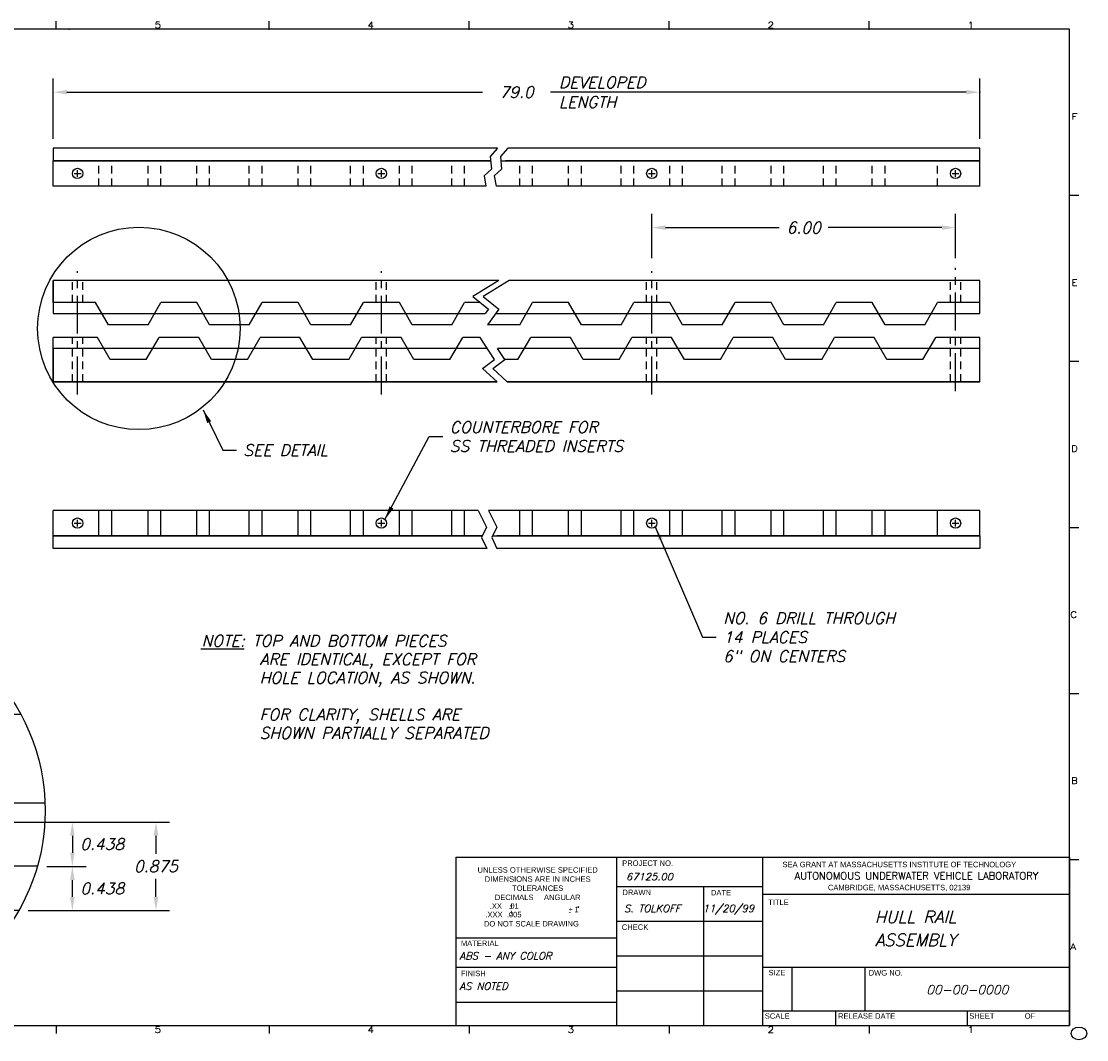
# Model space of a CAD drawing. Extents: x -131 to 163, y 4 to 88.
# Tile 3 of 6: x 33 to 54, y 4 to 24. Entities that reach past the tile are written whole.
import ezdxf
from ezdxf.enums import TextEntityAlignment as Align

# ---------------------------------------------------------------- set-up
doc = ezdxf.new("R2010")
doc.units = 0
doc.header["$LTSCALE"] = 0.6
doc.header["$MEASUREMENT"] = 0
doc.linetypes.add('CENTER', pattern=[2, 1.25, -0.25, 0.25, -0.25])
doc.linetypes.add('HIDDEN', pattern=[0.375, 0.25, -0.125])
doc.layers.get('0').update_dxf_attribs({"linetype": 'CONTINUOUS'})
doc.layers.get('DEFPOINTS').update_dxf_attribs({"linetype": 'CONTINUOUS'})
for name, color, linetype in [('BATTERY', 7, 'CONTINUOUS'), ('DIMEN', 1, 'CONTINUOUS'), ('HARDWARE', 1, 'CONTINUOUS'), ('HULL_RAILS_BACKING', 4, 'CONTINUOUS'), ('HULL_RAILS_BOT', 2, 'CONTINUOUS'), ('HULL_RAILS_TOP', 3, 'CONTINUOUS'), ('TTLBOX', 111, 'CONTINUOUS')]:
    doc.layers.add(name, color=color, linetype=linetype)
doc.styles.add('ENGR', font='Romans', dxfattribs={"oblique": 15})
doc.styles.add('ROMAND', font='Romand', dxfattribs={"height": 0.1})
doc.dimstyles.get("Standard").update_dxf_attribs({"dimtxt": 0.18, "dimasz": 0.18, "dimexe": 0.18, "dimexo": 0.0625, "dimgap": 0.09, "dimtad": 0, "dimtih": 1, "dimtoh": 1, "dimdec": 4, "dimzin": 0, "dimtxsty": 'STANDARD', "dimcen": 0.09, "dimazin": 3, "dimtfac": 1, "dimtdec": 4, "dimtofl": 0, "dimtmove": 0, "dimatfit": 3, "dimtolj": 1, "dimtzin": 0})

# ---------------------------------------------------------------- blocks, each defined once
blk = doc.blocks.new('BORDER')
at = {"layer": 'TTLBOX'}
for p, q in [((0, 15.75), (-20.75, 15.75)), ((-13.134, 15.75), (-13.134, 15.875)), ((-10.375, 15.75), (-10.375, 15.875)), ((-7.781, 15.75), (-7.781, 15.875)), ((-5.188, 15.75), (-5.188, 15.875)), ((-2.594, 15.75), (-2.594, 15.875)), ((0, 0), (0, 15.75)), ((0, 13.125), (0.125, 13.125)), ((0, 10.5), (0.125, 10.5)), ((0, 7.875), (0.125, 7.875)), ((0, 5.25), (0.125, 5.25)), ((0, 2.625), (0.125, 2.625)), ((-20.75, 0), (0, 0)), ((-13.134, 0), (-13.134, -0.125)), ((-10.375, 0), (-10.375, -0.125)), ((-7.781, 0), (-7.781, -0.125)), ((-5.188, 0), (-5.188, -0.125)), ((-2.594, 0), (-2.594, -0.125))]:
    blk.add_line(p, q, dxfattribs=at)
blk.add_circle((0.125, -0.125), 0.1, dxfattribs=at)
for p in [(-12.969, 15.75), (-10.375, 15.75), (-7.781, 15.75), (-5.188, 15.75), (-2.594, 15.75), (0, 13.125), (0, 10.5), (0, 10.5), (0, 7.875), (0, 7.875), (0, 5.25), (0, 5.25)]:
    blk.add_point(p, dxfattribs=at)
at = {"layer": 'TTLBOX', "style": 'ROMAND'}
for s, p in [('5', (-11.817, 15.766)), ('4', (-9.058, 15.766)), ('3', (-6.464, 15.766)), ('2', (-3.87, 15.766)), ('1', (-1.277, 15.766)), ('F', (0.067, 14.32)), ('E', (0.067, 11.695)), ('D', (0.067, 9.07)), ('C', (0.057, 6.445)), ('B', (0.067, 3.82)), ('A', (0.048, 1.195)), ('5', (-11.817, -0.116)), ('4', (-9.058, -0.116)), ('3', (-6.464, -0.116)), ('2', (-3.87, -0.116)), ('1', (-1.277, -0.116))]:
    blk.add_text(s, height=0.1, dxfattribs=at).set_placement(p, align=Align.CENTER)
blk = doc.blocks.new('BBORDER')
at = {"layer": 'TTLBOX', "xscale": 0.7619047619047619, "yscale": 0.625, "zscale": 0.7619047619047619}
blk.add_blockref('BORDER', (0, 0), dxfattribs=at)
blk = doc.blocks.new('*D56')
at = {"color": 0, "linetype": 'BYBLOCK'}
for p, q in [((2.846, 13.111), (2.846, 15.696)), ((4.062, 13.111), (4.062, 15.696)), ((2.981, 15.561), (3.166, 15.561)), ((3.927, 15.561), (3.741, 15.561))]:
    blk.add_line(p, q, dxfattribs=at)
for points in [[(2.981, 15.584), (2.981, 15.539), (2.846, 15.561)], [(3.927, 15.584), (3.927, 15.539), (4.062, 15.561)]]:
    blk.add_solid(points, dxfattribs=at)
at = {"layer": 'DEFPOINTS', "color": 0, "linetype": 'BYBLOCK'}
for p in [(4.062, 15.561), (2.846, 13.017), (4.062, 13.017)]:
    blk.add_point(p, dxfattribs=at)
at = {"color": 0, "linetype": 'BYBLOCK', "insert": (3.454, 15.561), "char_height": 0.1125, "attachment_point": 5, "style": 'ENGR'}
blk.add_mtext('\\A1;1.217', dxfattribs=at)
blk = doc.blocks.new('*D60')
at = {"color": 0, "linetype": 'BYBLOCK'}
for p, q in [((3.098, 13.548), (3.098, 14.455)), ((3.809, 13.548), (3.809, 14.455)), ((2.963, 14.32), (2.828, 14.32)), ((3.944, 14.32), (4.079, 14.32))]:
    blk.add_line(p, q, dxfattribs=at)
for points in [[(2.963, 14.343), (2.963, 14.298), (3.098, 14.32)], [(3.944, 14.343), (3.944, 14.298), (3.809, 14.32)]]:
    blk.add_solid(points, dxfattribs=at)
at = {"layer": 'DEFPOINTS', "color": 0, "linetype": 'BYBLOCK'}
for p in [(3.809, 14.32), (3.098, 13.455), (3.809, 13.455)]:
    blk.add_point(p, dxfattribs=at)
at = {"color": 0, "linetype": 'BYBLOCK', "insert": (3.454, 14.32), "char_height": 0.1125, "attachment_point": 5, "style": 'ENGR'}
blk.add_mtext('\\A1;0.711', dxfattribs=at)
blk = doc.blocks.new('*D58')
at = {"color": 0, "linetype": 'BYBLOCK'}
for p, q in [((3.454, 12.736), (3.454, 11.523)), ((2.454, 12.298), (2.454, 11.523)), ((2.589, 11.658), (2.672, 11.658)), ((3.319, 11.658), (3.236, 11.658))]:
    blk.add_line(p, q, dxfattribs=at)
for points in [[(2.589, 11.681), (2.589, 11.636), (2.454, 11.658)], [(3.319, 11.681), (3.319, 11.636), (3.454, 11.658)]]:
    blk.add_solid(points, dxfattribs=at)
at = {"layer": 'DEFPOINTS', "color": 0, "linetype": 'BYBLOCK'}
for p in [(3.454, 12.83), (2.454, 12.392), (3.454, 11.658)]:
    blk.add_point(p, dxfattribs=at)
at = {"color": 0, "linetype": 'BYBLOCK', "insert": (2.954, 11.658), "char_height": 0.1125, "attachment_point": 5, "style": 'ENGR'}
blk.add_mtext('\\A1;1.000', dxfattribs=at)
blk = doc.blocks.new('*D57')
at = {"color": 0, "linetype": 'BYBLOCK'}
for start, end in [(90.9991, 121.9982), (0, 60), (298.0018, 329.0009)]:
    blk.add_arc((2.809, 12.392), 0.253, start, end, dxfattribs=at)
for points in [[(2.811, 12.666), (2.799, 12.623), (2.936, 12.611)], [(3.004, 12.268), (3.048, 12.256), (3.062, 12.392)]]:
    blk.add_solid(points, dxfattribs=at)
at = {"layer": 'DEFPOINTS', "color": 0, "linetype": 'BYBLOCK'}
for p in [(3.062, 12.83), (3.047, 12.478), (2.809, 12.392), (2.809, 12.392), (4.797, 12.392)]:
    blk.add_point(p, dxfattribs=at)
at = {"color": 0, "linetype": 'BYBLOCK', "insert": (2.806, 12.748), "char_height": 0.1125, "attachment_point": 5, "style": 'ENGR'}
blk.add_mtext('\\A1;60°', dxfattribs=at)
blk = doc.blocks.new('*D55')
at = {"color": 0, "linetype": 'BYBLOCK'}
blk.add_line((1.968, 13.017), (1.43, 13.017), dxfattribs=at)
blk.add_arc((2.062, 13.017), 0.498, 135.5957, 164.4043, dxfattribs=at)
for points in [[(1.693, 13.383), (1.72, 13.347), (1.813, 13.448)], [(1.605, 13.148), (1.561, 13.154), (1.565, 13.017)]]:
    blk.add_solid(points, dxfattribs=at)
at = {"layer": 'DEFPOINTS', "color": 0, "linetype": 'BYBLOCK'}
for p in [(1.809, 13.455), (1.681, 13.337), (2.062, 13.017), (2.062, 13.017), (2.846, 13.017)]:
    blk.add_point(p, dxfattribs=at)
at = {"color": 0, "linetype": 'BYBLOCK', "insert": (1.821, 13.14), "char_height": 0.1125, "attachment_point": 5, "style": 'ENGR'}
blk.add_mtext('\\A1;60°', dxfattribs=at)
blk = doc.blocks.new('*D54')
at = {"color": 0, "linetype": 'BYBLOCK'}
for p, q in [((2.062, 13.111), (2.062, 14.744)), ((2.846, 13.111), (2.846, 14.744)), ((1.927, 14.609), (1.792, 14.609)), ((2.981, 14.609), (3.116, 14.609))]:
    blk.add_line(p, q, dxfattribs=at)
for points in [[(1.927, 14.631), (1.927, 14.586), (2.062, 14.609)], [(2.981, 14.631), (2.981, 14.586), (2.846, 14.609)]]:
    blk.add_solid(points, dxfattribs=at)
at = {"layer": 'DEFPOINTS', "color": 0, "linetype": 'BYBLOCK'}
for p in [(2.846, 14.609), (2.062, 13.017), (2.846, 13.017)]:
    blk.add_point(p, dxfattribs=at)
at = {"color": 0, "linetype": 'BYBLOCK', "insert": (2.454, 14.609), "char_height": 0.1125, "attachment_point": 5, "style": 'ENGR'}
blk.add_mtext('\\A1;0.784', dxfattribs=at)
blk = doc.blocks.new('*D52')
at = {"color": 0, "linetype": 'BYBLOCK'}
for p, q in [((0.879, 13.892), (-0.436, 13.892)), ((-0.301, 13.757), (-0.301, 13.578)), ((-0.301, 13.152), (-0.301, 13.331)), ((1.968, 13.017), (-0.436, 13.017))]:
    blk.add_line(p, q, dxfattribs=at)
for points in [[(-0.323, 13.757), (-0.278, 13.757), (-0.301, 13.892)], [(-0.323, 13.152), (-0.278, 13.152), (-0.301, 13.017)]]:
    blk.add_solid(points, dxfattribs=at)
at = {"layer": 'DEFPOINTS', "color": 0, "linetype": 'BYBLOCK'}
for p in [(0.973, 13.892), (-0.301, 13.017), (2.062, 13.017)]:
    blk.add_point(p, dxfattribs=at)
at = {"color": 0, "linetype": 'BYBLOCK', "insert": (-0.301, 13.455), "char_height": 0.1125, "attachment_point": 5, "style": 'ENGR'}
blk.add_mtext('\\A1;0.875', dxfattribs=at)
blk = doc.blocks.new('*D51')
at = {"color": 0, "linetype": 'BYBLOCK'}
for p, q in [((0.879, 13.455), (0.323, 13.455)), ((0.458, 13.32), (0.458, 13.152)), ((1.968, 13.017), (0.323, 13.017))]:
    blk.add_line(p, q, dxfattribs=at)
for points in [[(0.435, 13.32), (0.48, 13.32), (0.458, 13.455)], [(0.435, 13.152), (0.48, 13.152), (0.458, 13.017)]]:
    blk.add_solid(points, dxfattribs=at)
at = {"layer": 'DEFPOINTS', "color": 0, "linetype": 'BYBLOCK'}
for p in [(0.973, 13.455), (0.458, 13.017), (2.062, 13.017)]:
    blk.add_point(p, dxfattribs=at)
at = {"color": 0, "linetype": 'BYBLOCK', "insert": (0.155, 13.236), "char_height": 0.1125, "attachment_point": 5, "style": 'ENGR'}
blk.add_mtext('\\A1;0.438', dxfattribs=at)
blk = doc.blocks.new('*D59')
at = {"color": 0, "linetype": 'BYBLOCK'}
for p, q in [((2.454, 12.298), (2.454, 11.523)), ((1.454, 11.611), (1.454, 11.523)), ((1.589, 11.658), (1.672, 11.658)), ((2.319, 11.658), (2.236, 11.658))]:
    blk.add_line(p, q, dxfattribs=at)
for points in [[(1.589, 11.681), (1.589, 11.636), (1.454, 11.658)], [(2.319, 11.681), (2.319, 11.636), (2.454, 11.658)]]:
    blk.add_solid(points, dxfattribs=at)
at = {"layer": 'DEFPOINTS', "color": 0, "linetype": 'BYBLOCK'}
for p in [(2.454, 12.392), (1.454, 11.705), (2.454, 11.658)]:
    blk.add_point(p, dxfattribs=at)
at = {"color": 0, "linetype": 'BYBLOCK', "insert": (1.954, 11.658), "char_height": 0.1125, "attachment_point": 5, "style": 'ENGR'}
blk.add_mtext('\\A1;1.000', dxfattribs=at)
blk = doc.blocks.new('*D50')
at = {"color": 0, "linetype": 'BYBLOCK'}
for start, end in [(58.0018, 89.0009), (120, 180), (210.9991, 241.9982)]:
    blk.add_arc((2.098, 12.392), 0.253, start, end, dxfattribs=at)
for points in [[(2.108, 12.623), (2.097, 12.666), (1.972, 12.611)], [(1.86, 12.256), (1.903, 12.268), (1.846, 12.392)]]:
    blk.add_solid(points, dxfattribs=at)
at = {"layer": 'DEFPOINTS', "color": 0, "linetype": 'BYBLOCK'}
for p in [(1.846, 12.83), (1.861, 12.478), (0.111, 12.392), (2.098, 12.392), (2.098, 12.392)]:
    blk.add_point(p, dxfattribs=at)
at = {"color": 0, "linetype": 'BYBLOCK', "insert": (2.101, 12.748), "char_height": 0.1125, "attachment_point": 5, "style": 'ENGR'}
blk.add_mtext('\\A1;60°', dxfattribs=at)
blk = doc.blocks.new('*D61')
at = {"color": 0, "linetype": 'BYBLOCK'}
for p, q in [((1.809, 13.548), (1.809, 15.401)), ((3.098, 13.548), (3.098, 15.401)), ((1.944, 15.266), (2.174, 15.266)), ((2.963, 15.266), (2.734, 15.266))]:
    blk.add_line(p, q, dxfattribs=at)
for points in [[(1.944, 15.289), (1.944, 15.244), (1.809, 15.266)], [(2.963, 15.289), (2.963, 15.244), (3.098, 15.266)]]:
    blk.add_solid(points, dxfattribs=at)
at = {"layer": 'DEFPOINTS', "color": 0, "linetype": 'BYBLOCK'}
for p in [(3.098, 15.266), (1.809, 13.455), (3.098, 13.455)]:
    blk.add_point(p, dxfattribs=at)
at = {"color": 0, "linetype": 'BYBLOCK', "insert": (2.454, 15.266), "char_height": 0.1125, "attachment_point": 5, "style": 'ENGR'}
blk.add_mtext('\\A1;1.289', dxfattribs=at)
blk = doc.blocks.new('*D53')
at = {"color": 0, "linetype": 'BYBLOCK'}
for p, q in [((0.879, 13.892), (0.323, 13.892)), ((0.458, 13.757), (0.458, 13.59)), ((0.879, 13.455), (0.323, 13.455))]:
    blk.add_line(p, q, dxfattribs=at)
for points in [[(0.435, 13.757), (0.48, 13.757), (0.458, 13.892)], [(0.435, 13.59), (0.48, 13.59), (0.458, 13.455)]]:
    blk.add_solid(points, dxfattribs=at)
at = {"layer": 'DEFPOINTS', "color": 0, "linetype": 'BYBLOCK'}
for p in [(0.973, 13.892), (0.458, 13.455), (0.973, 13.455)]:
    blk.add_point(p, dxfattribs=at)
at = {"color": 0, "linetype": 'BYBLOCK', "insert": (0.165, 13.673), "char_height": 0.1125, "attachment_point": 5, "style": 'ENGR'}
blk.add_mtext('\\A1;0.438', dxfattribs=at)
blk = doc.blocks.new('*D49')
at = {"color": 0, "linetype": 'BYBLOCK'}
for p, q in [((3.939, 12.83), (5.893, 12.83)), ((5.758, 12.695), (5.758, 12.516)), ((5.758, 12.09), (5.758, 12.268)), ((4.497, 11.955), (5.893, 11.955))]:
    blk.add_line(p, q, dxfattribs=at)
for points in [[(5.736, 12.695), (5.781, 12.695), (5.758, 12.83)], [(5.736, 12.09), (5.781, 12.09), (5.758, 11.955)]]:
    blk.add_solid(points, dxfattribs=at)
at = {"layer": 'DEFPOINTS', "color": 0, "linetype": 'BYBLOCK'}
for p in [(3.846, 12.83), (4.403, 11.955), (5.758, 11.955)]:
    blk.add_point(p, dxfattribs=at)
at = {"color": 0, "linetype": 'BYBLOCK', "insert": (5.758, 12.392), "char_height": 0.1125, "attachment_point": 5, "style": 'ENGR'}
blk.add_mtext('\\A1;0.875', dxfattribs=at)
blk = doc.blocks.new('*D48')
at = {"color": 0, "linetype": 'BYBLOCK'}
for p, q in [((4.681, 12.392), (5.068, 12.392)), ((4.933, 12.09), (4.933, 12.257)), ((4.497, 11.955), (5.068, 11.955))]:
    blk.add_line(p, q, dxfattribs=at)
for points in [[(4.91, 12.257), (4.955, 12.257), (4.933, 12.392)], [(4.91, 12.09), (4.955, 12.09), (4.933, 11.955)]]:
    blk.add_solid(points, dxfattribs=at)
at = {"layer": 'DEFPOINTS', "color": 0, "linetype": 'BYBLOCK'}
for p in [(4.587, 12.392), (4.933, 12.392), (4.403, 11.955)]:
    blk.add_point(p, dxfattribs=at)
at = {"color": 0, "linetype": 'BYBLOCK', "insert": (5.228, 12.173), "char_height": 0.1125, "attachment_point": 5, "style": 'ENGR'}
blk.add_mtext('\\A1;0.438', dxfattribs=at)
blk = doc.blocks.new('*D47')
at = {"color": 0, "linetype": 'BYBLOCK'}
for p, q in [((3.939, 12.83), (5.068, 12.83)), ((4.933, 12.695), (4.933, 12.527)), ((4.681, 12.392), (5.068, 12.392))]:
    blk.add_line(p, q, dxfattribs=at)
for points in [[(4.91, 12.695), (4.955, 12.695), (4.933, 12.83)], [(4.91, 12.527), (4.955, 12.527), (4.933, 12.392)]]:
    blk.add_solid(points, dxfattribs=at)
at = {"layer": 'DEFPOINTS', "color": 0, "linetype": 'BYBLOCK'}
for p in [(3.846, 12.83), (4.587, 12.392), (4.933, 12.392)]:
    blk.add_point(p, dxfattribs=at)
at = {"color": 0, "linetype": 'BYBLOCK', "insert": (5.227, 12.611), "char_height": 0.1125, "attachment_point": 5, "style": 'ENGR'}
blk.add_mtext('\\A1;0.438', dxfattribs=at)
blk = doc.blocks.new('*D62')
at = {"color": 0, "linetype": 'BYBLOCK'}
blk.add_line((2.939, 13.017), (3.478, 13.017), dxfattribs=at)
blk.add_arc((2.846, 13.017), 0.498, 15.5957, 44.4043, dxfattribs=at)
for points in [[(3.187, 13.347), (3.215, 13.383), (3.094, 13.448)], [(3.347, 13.154), (3.302, 13.148), (3.343, 13.017)]]:
    blk.add_solid(points, dxfattribs=at)
at = {"layer": 'DEFPOINTS', "color": 0, "linetype": 'BYBLOCK'}
for p in [(3.098, 13.455), (3.227, 13.337), (2.062, 13.017), (2.846, 13.017), (2.846, 13.017)]:
    blk.add_point(p, dxfattribs=at)
at = {"color": 0, "linetype": 'BYBLOCK', "insert": (3.087, 13.14), "char_height": 0.1125, "attachment_point": 5, "style": 'ENGR'}
blk.add_mtext('\\A1;60°', dxfattribs=at)
blk = doc.blocks.new('*D69')
at = {"color": 0, "linetype": 'BYBLOCK'}
for p, q in [((44.389, 19.194), (44.389, 20.069)), ((50.389, 19.194), (50.389, 20.069)), ((44.659, 19.799), (46.907, 19.799)), ((50.119, 19.799), (47.87, 19.799))]:
    blk.add_line(p, q, dxfattribs=at)
for points in [[(44.659, 19.844), (44.659, 19.754), (44.389, 19.799)], [(50.119, 19.844), (50.119, 19.754), (50.389, 19.799)]]:
    blk.add_solid(points, dxfattribs=at)
at = {"layer": 'DEFPOINTS', "color": 0, "linetype": 'BYBLOCK'}
for p in [(50.389, 19.799), (44.389, 19.006), (50.389, 19.006)]:
    blk.add_point(p, dxfattribs=at)
at = {"color": 0, "linetype": 'BYBLOCK', "insert": (47.389, 19.799), "char_height": 0.225, "attachment_point": 5, "style": 'ENGR'}
blk.add_mtext('\\A1;6.00', dxfattribs=at)
blk = doc.blocks.new('X_JUNK')
at = {"layer": 'BATTERY', "color": 1, "linetype": 'CENTER'}
for p, q in [((2.1143, -2.9137), (2.1143, -1.9762)), ((2.1143, -4.4137), (2.1143, -3.0387))]:
    blk.add_line(p, q, dxfattribs=at)
at = {"layer": 'DIMEN'}
for p, q in [((2.6961, -3.7262), (2.3159, -3.7262)), ((3.5324, -3.7262), (3.9126, -3.7262))]:
    blk.add_line(p, q, dxfattribs=at)
blk.add_circle((3.3246, -3.1753), 2, dxfattribs=at)
at = {"layer": 'HULL_RAILS_BOT'}
for p, q in [((2.506, -3.2887), (1.6336, -3.2887)), ((1.6336, -4.1637), (1.6336, -3.2887)), ((2.7586, -3.7262), (2.506, -3.2887)), ((3.4699, -3.7262), (3.7225, -3.2887)), ((4.506, -3.2887), (3.7225, -3.2887)), ((4.7586, -3.7262), (4.506, -3.2887)), ((3.4699, -3.7262), (2.7586, -3.7262)), ((5.2472, -3.7262), (4.7586, -3.7262)), ((5.0633, -4.1637), (1.6336, -4.1637))]:
    blk.add_line(p, q, dxfattribs=at)
at = {"layer": 'HULL_RAILS_BOT', "linetype": 'HIDDEN'}
for p, q in [((1.9893, -4.1637), (1.9893, -3.2887)), ((2.2393, -4.1637), (2.2393, -3.2887))]:
    blk.add_line(p, q, dxfattribs=at)
at = {"layer": 'HULL_RAILS_TOP'}
for p, q in [((5.085, -2.2262), (1.6336, -2.2262)), ((1.6336, -2.6637), (1.6336, -2.2262)), ((2.4699, -2.6637), (1.6336, -2.6637)), ((2.7225, -3.1012), (2.4699, -2.6637)), ((3.506, -3.1012), (3.7586, -2.6637)), ((4.4699, -2.6637), (3.7586, -2.6637)), ((4.7225, -3.1012), (4.4699, -2.6637)), ((3.506, -3.1012), (2.7225, -3.1012)), ((5.3232, -3.1012), (4.7225, -3.1012))]:
    blk.add_line(p, q, dxfattribs=at)
at = {"layer": 'HULL_RAILS_TOP', "linetype": 'HIDDEN'}
for p, q in [((1.9893, -2.6637), (1.9893, -2.2262)), ((2.2393, -2.6637), (2.2393, -2.2262))]:
    blk.add_line(p, q, dxfattribs=at)
at = {"layer": 'DIMEN', "style": 'ENGR', "oblique": 15}
for p in [(3.8275, -0.8077), (2.8843, -1.089)]:
    blk.add_text('(REF)', height=0.1125, dxfattribs=at).set_placement(p)
at = {"layer": 'DIMEN'}
for base, p1, p2, picture, middle, set_off in [((4.72251, -0.5569), (3.506, -3.1012), (4.72251, -3.1012), '*D56', (4.11425, -0.5569), (0.66049, -16.11829)), ((3.7586, -0.8522), (2.4699, -2.6637), (3.7586, -2.6637), '*D61', (3.1143, -0.8522), (0.6605, -16.1183)), ((3.506, -1.50975), (2.72251, -3.1012), (3.506, -3.1012), '*D54', (3.11425, -1.50975), (0.66049, -16.11829)), ((4.4699, -1.7981), (3.7586, -2.6637), (4.4699, -2.6637), '*D60', (4.1143, -1.7981), (0.6605, -16.1183)), ((4.1143, -4.4603), (3.1143, -3.7262), (4.1143, -3.2887), '*D58', (3.6143, -4.4603), (0.6605, -16.1183)), ((3.1143, -4.4603), (2.1143, -4.4137), (3.1143, -3.7262), '*D59', (2.6143, -4.4603), (0.6605, -16.1183))]:
    dim = blk.add_linear_dim(base=base, p1=p1, p2=p2, dimstyle='STANDARD', override={"dimscale": 0.75, "dimtxt": 0.15, "dimexo": 0.125, "dimdec": 3, "dimtxsty": 'ENGR', "dimtdec": 0, "dimtzin": 12}, dxfattribs=at)
    dim.commit()
    dim.dimension.update_dxf_attribs({"geometry": picture, "text_midpoint": middle, "insert": set_off})
for base, p1, p2, picture, middle in [((0.3599, -3.1012), (1.6336, -2.2262), (2.7225, -3.1012), '*D52', (0.3599, -2.6637)), ((6.4187, -4.1637), (4.506, -3.2887), (5.0633, -4.1637), '*D49', (6.4187, -3.7262))]:
    dim = blk.add_linear_dim(base=base, p1=p1, p2=p2, angle=90, dimstyle='STANDARD', override={"dimscale": 0.75, "dimtxt": 0.15, "dimexo": 0.125, "dimdec": 3, "dimtxsty": 'ENGR', "dimtdec": 0, "dimtzin": 12}, dxfattribs=at)
    dim.commit()
    dim.dimension.update_dxf_attribs({"geometry": picture, "text_midpoint": middle, "insert": (0.6605, -16.1183)})
for base, p1, p2, picture, middle in [((1.1180917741, -2.6637031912), (1.6335910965, -2.2262031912), (1.6335910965, -2.6637031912), '*D53', (0.8258083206, -2.4449531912)), ((1.1180917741, -3.1012031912), (1.6335910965, -2.6637031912), (2.7225067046, -3.1012031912), '*D51', (0.815709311, -2.8824531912)), ((5.5931622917, -3.7262031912), (4.5060003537, -3.2887031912), (5.247238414, -3.7262031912), '*D47', (5.8871660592, -3.5074531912)), ((5.5931622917, -3.7262031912), (5.0633164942, -4.1637031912), (5.247238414, -3.7262031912), '*D48', (5.8884853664, -3.9449531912))]:
    dim = blk.add_linear_dim(base=base, p1=p1, p2=p2, angle=90, dimstyle='STANDARD', override={"dimscale": 0.75, "dimtxt": 0.15, "dimexo": 0.125, "dimdec": 3, "dimtxsty": 'ENGR', "dimtdec": 0, "dimtzin": 12}, dxfattribs=at)
    dim.commit()
    dim.dimension.update_dxf_attribs({"geometry": picture, "text_midpoint": middle, "dimtype": 160, "insert": (0.6604863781, -16.1182873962)})
for base, line1, line2, picture, middle in [((2.3414, -2.7814), ((3.506, -3.1012), (2.7225, -3.1012)), ((2.7225, -3.1012), (2.4699, -2.6637)), '*D55', (2.4811, -2.9784)), ((3.8871, -2.7814), ((2.7225, -3.1012), (3.506, -3.1012)), ((3.506, -3.1012), (3.7586, -2.6637)), '*D62', (3.7474, -2.9784)), ((2.5212, -3.6398), ((2.7586, -3.7262), (2.506, -3.2887)), ((2.7586, -3.7262), (0.7713, -3.7262)), '*D50', (2.7618, -3.3703)), ((3.7073, -3.6398), ((3.4699, -3.7262), (3.7225, -3.2887)), ((3.4699, -3.7262), (5.4572, -3.7262)), '*D57', (3.4667, -3.3703))]:
    dim = blk.add_angular_dim_2l(base=base, line1=line1, line2=line2, dimstyle='STANDARD', override={"dimscale": 0.75, "dimtxt": 0.15, "dimexo": 0.125, "dimdec": 0, "dimtxsty": 'ENGR', "dimtdec": 0, "dimtzin": 12}, dxfattribs=at)
    dim.commit()
    dim.dimension.update_dxf_attribs({"geometry": picture, "text_midpoint": middle, "dimtype": 162, "insert": (0.6605, -16.1183)})

msp = doc.modelspace()

# ---------------------------------------------------------------- linework, layer by layer
at = {"layer": 'BATTERY', "color": 1, "linetype": 'CENTER'}
for p, q in [((51.36618, 16.56865), (51.36618, 19.00615)), ((34.02271, 16.50447), (34.02271, 18.94197)), ((40.02271, 16.50447), (40.02271, 18.94197)), ((45.36618, 16.50447), (45.36618, 18.94197))]:
    msp.add_line(p, q, dxfattribs=at)
at = {"layer": 'DEFPOINTS', "color": 0, "linetype": 'BYBLOCK'}
for p in [(33.54205, 21.36936), (33.54205, 21.36936), (51.84684, 21.36936), (51.84684, 21.36936)]:
    msp.add_point(p, dxfattribs=at)
at = {"layer": 'DIMEN'}
for p, q in [((33.54205, 21.55686), (33.54205, 22.74643)), ((51.84684, 21.55686), (51.84684, 22.74643)), ((33.81205, 22.47643), (42.02335, 22.47643)), ((51.57684, 22.47643), (43.36554, 22.47643))]:
    msp.add_line(p, q, dxfattribs=at)
msp.add_circle((35.23305, 17.80701), 2, dxfattribs=at)
msp.add_point((51.84684, 22.47643), dxfattribs=at)
for points in [[(33.81205, 22.52143), (33.81205, 22.43143), (33.54205, 22.47643)], [(51.57684, 22.52143), (51.57684, 22.43143), (51.84684, 22.47643)]]:
    msp.add_solid(points, dxfattribs=at)
at = {"layer": 'HULL_RAILS_BACKING'}
for points in [[(42.31932, 21.36936), (33.54205, 21.36936), (33.54205, 21.11936), (42.18118, 21.11936)], [(42.38374, 21.11936), (51.84684, 21.11936), (51.84684, 21.36936), (42.52187, 21.36936)], [(42.34227, 18.75615), (33.54205, 18.75615), (33.54205, 18.0999), (42.07619, 18.0999)], [(42.27874, 18.0999), (51.84684, 18.0999), (51.84684, 18.75615), (42.54483, 18.75615)], [(42.11584, 17.41072), (33.54205, 17.41072), (33.54205, 16.75447), (42.30825, 16.75447)], [(42.5108, 16.75447), (51.84684, 16.75447), (51.84684, 17.41072), (42.31839, 17.41072)], [(42.10411, 13.46043), (33.54205, 13.46043), (33.54205, 13.71043), (42.02104, 13.71043)], [(42.22359, 13.71043), (51.84684, 13.71043), (51.84684, 13.46043), (42.30667, 13.46043)]]:
    msp.add_lwpolyline(points, dxfattribs=at)
at = {"layer": 'HULL_RAILS_BACKING', "flags": 128}
for points in [[(42.30825, 16.75447), (42.02105, 17.01592), (42.25722, 17.19197), (41.97446, 17.62947)], [(42.5108, 16.75447), (42.2236, 17.01592), (42.45977, 17.19197), (42.31839, 17.41072)]]:
    msp.add_lwpolyline(points, dxfattribs=at)
at = {"layer": 'HULL_RAILS_BOT'}
for p, q in [((34.41446, 17.62947), (33.54205, 17.62947)), ((33.54205, 16.75447), (33.54205, 17.62947)), ((34.66705, 17.19197), (34.41446, 17.62947)), ((35.37837, 17.19197), (35.63096, 17.62947)), ((36.41446, 17.62947), (35.63096, 17.62947)), ((36.66705, 17.19197), (36.41446, 17.62947)), ((37.37837, 17.19197), (37.63096, 17.62947)), ((38.41446, 17.62947), (37.63096, 17.62947)), ((38.66705, 17.19197), (38.41446, 17.62947)), ((39.37837, 17.19197), (39.63096, 17.62947)), ((40.41446, 17.62947), (39.63096, 17.62947)), ((40.66705, 17.19197), (40.41446, 17.62947)), ((41.37837, 17.19197), (41.63096, 17.62947)), ((41.97446, 17.62947), (41.63096, 17.62947)), ((42.72184, 17.19197), (42.97443, 17.62947)), ((43.75793, 17.62947), (42.97443, 17.62947)), ((44.01052, 17.19197), (43.75793, 17.62947)), ((44.72184, 17.19197), (44.97443, 17.62947)), ((45.75793, 17.62947), (44.97443, 17.62947)), ((46.01052, 17.19197), (45.75793, 17.62947)), ((46.72184, 17.19197), (46.97443, 17.62947)), ((47.75793, 17.62947), (46.97443, 17.62947)), ((48.01052, 17.19197), (47.75793, 17.62947)), ((48.72184, 17.19197), (48.97443, 17.62947)), ((49.75793, 17.62947), (48.97443, 17.62947)), ((50.01052, 17.19197), (49.75793, 17.62947)), ((50.72184, 17.19197), (50.97443, 17.62947)), ((51.84684, 17.62947), (50.97443, 17.62947)), ((51.84684, 16.75447), (51.84684, 17.62947)), ((35.37837, 17.19197), (34.66705, 17.19197)), ((37.37837, 17.19197), (36.66705, 17.19197)), ((39.37837, 17.19197), (38.66705, 17.19197)), ((41.37837, 17.19197), (40.66705, 17.19197)), ((42.72184, 17.19197), (42.45977, 17.19197)), ((44.72184, 17.19197), (44.01052, 17.19197)), ((46.72184, 17.19197), (46.01052, 17.19197)), ((48.72184, 17.19197), (48.01052, 17.19197)), ((50.72184, 17.19197), (50.01052, 17.19197)), ((42.30825, 16.75447), (33.54205, 16.75447)), ((51.84684, 16.75447), (42.5108, 16.75447)), ((33.54205, 13.71043), (33.54205, 14.21043)), ((41.934, 14.21043), (33.54205, 14.21043)), ((34.44311, 13.71043), (34.44311, 14.21043)), ((34.6957, 13.71043), (34.6957, 14.21043)), ((35.41446, 13.71043), (35.41446, 14.21043)), ((35.66705, 13.71043), (35.66705, 14.21043)), ((36.37837, 13.71043), (36.37837, 14.21043)), ((36.63096, 13.71043), (36.63096, 14.21043)), ((37.41446, 13.71043), (37.41446, 14.21043)), ((37.66705, 13.71043), (37.66705, 14.21043)), ((38.37837, 13.71043), (38.37837, 14.21043)), ((38.63096, 13.71043), (38.63096, 14.21043)), ((39.41446, 13.71043), (39.41446, 14.21043)), ((39.66705, 13.71043), (39.66705, 14.21043)), ((40.37837, 13.71043), (40.37837, 14.21043)), ((40.63096, 13.71043), (40.63096, 14.21043)), ((41.41446, 13.71043), (41.41446, 14.21043)), ((41.66705, 13.71043), (41.66705, 14.21043)), ((51.84684, 14.21043), (42.13655, 14.21043)), ((42.75793, 13.71043), (42.75793, 14.21043)), ((43.01052, 13.71043), (43.01052, 14.21043)), ((43.72184, 13.71043), (43.72184, 14.21043)), ((43.97443, 13.71043), (43.97443, 14.21043)), ((44.75793, 13.71043), (44.75793, 14.21043)), ((45.01052, 13.71043), (45.01052, 14.21043)), ((45.72184, 13.71043), (45.72184, 14.21043)), ((45.97443, 13.71043), (45.97443, 14.21043)), ((46.75793, 13.71043), (46.75793, 14.21043)), ((47.01052, 13.71043), (47.01052, 14.21043)), ((47.72184, 13.71043), (47.72184, 14.21043)), ((47.97443, 13.71043), (47.97443, 14.21043)), ((48.75793, 13.71043), (48.75793, 14.21043)), ((49.01052, 13.71043), (49.01052, 14.21043)), ((49.72184, 13.71043), (49.72184, 14.21043)), ((49.97443, 13.71043), (49.97443, 14.21043)), ((51.01052, 13.71043), (51.01052, 14.21043)), ((51.84684, 13.71043), (51.84684, 14.21043)), ((42.02104, 13.71043), (33.54205, 13.71043)), ((51.84684, 13.71043), (42.30667, 13.71043))]:
    msp.add_line(p, q, dxfattribs=at)
at = {"layer": 'HULL_RAILS_BOT', "linetype": 'HIDDEN'}
for p, q in [((33.92071, 16.75447), (33.92071, 17.62947)), ((34.12471, 16.75447), (34.12471, 17.62947)), ((39.92071, 16.75447), (39.92071, 17.62947)), ((40.12471, 16.75447), (40.12471, 17.62947)), ((45.26418, 16.75447), (45.26418, 17.62947)), ((45.46818, 16.75447), (45.46818, 17.62947)), ((51.26418, 16.75447), (51.26418, 17.62947)), ((51.46818, 16.75447), (51.46818, 17.62947))]:
    msp.add_line(p, q, dxfattribs=at)
at = {"layer": 'HULL_RAILS_BOT', "color": 1}
for p, q in [((33.95521, 13.96043), (34.09021, 13.96043)), ((34.02271, 13.89293), (34.02271, 14.02793)), ((39.95521, 13.96043), (40.09021, 13.96043)), ((40.02271, 13.89293), (40.02271, 14.02793)), ((45.29868, 13.96043), (45.43368, 13.96043)), ((45.36618, 13.89293), (45.36618, 14.02793)), ((51.29868, 13.96043), (51.43368, 13.96043)), ((51.36618, 13.89293), (51.36618, 14.02793))]:
    msp.add_line(p, q, dxfattribs=at)
at = {"layer": 'HULL_RAILS_BOT', "flags": 128}
for points in [[(41.934, 14.21043), (42.10318, 13.87803), (42.00438, 13.67644), (42.10411, 13.46043)], [(42.13655, 14.21043), (42.30573, 13.87803), (42.20693, 13.67644), (42.30667, 13.46043)]]:
    msp.add_lwpolyline(points, dxfattribs=at)
at = {"layer": 'HULL_RAILS_BOT'}
for centre in [(34.02271, 20.86936), (40.02271, 20.86936), (45.36618, 20.86936), (51.36618, 20.86936), (34.02271, 13.96043), (40.02271, 13.96043), (45.36618, 13.96043), (51.36618, 13.96043)]:
    msp.add_circle(centre, 0.102, dxfattribs=at)
at = {"layer": 'HULL_RAILS_TOP'}
for p, q in [((33.54205, 20.61936), (33.54205, 21.11936)), ((42.18118, 21.11936), (33.54205, 21.11936)), ((51.84684, 21.11936), (42.47678, 21.11936)), ((51.84684, 20.61936), (51.84684, 21.11936)), ((42.08812, 20.61936), (33.54205, 20.61936)), ((51.84684, 20.61936), (42.29068, 20.61936)), ((33.54205, 18.31865), (33.54205, 18.75615)), ((42.34227, 18.75615), (33.54205, 18.75615)), ((51.84684, 18.75615), (42.54483, 18.75615)), ((51.84684, 18.31865), (51.84684, 18.75615)), ((34.37837, 18.31865), (33.54205, 18.31865)), ((34.63096, 17.88115), (34.37837, 18.31865)), ((35.41446, 17.88115), (35.66705, 18.31865)), ((36.37837, 18.31865), (35.66705, 18.31865)), ((36.63096, 17.88115), (36.37837, 18.31865)), ((37.41446, 17.88115), (37.66705, 18.31865)), ((38.37837, 18.31865), (37.66705, 18.31865)), ((38.63096, 17.88115), (38.37837, 18.31865)), ((39.41446, 17.88115), (39.66705, 18.31865)), ((40.37837, 18.31865), (39.66705, 18.31865)), ((40.63096, 17.88115), (40.37837, 18.31865)), ((41.41446, 17.88115), (41.66705, 18.31865)), ((41.97773, 18.31865), (41.66705, 18.31865)), ((42.75793, 17.88115), (43.01052, 18.31865)), ((43.72184, 18.31865), (43.01052, 18.31865)), ((43.97443, 17.88115), (43.72184, 18.31865)), ((44.75793, 17.88115), (45.01052, 18.31865)), ((45.72184, 18.31865), (45.01052, 18.31865)), ((45.97443, 17.88115), (45.72184, 18.31865)), ((46.75793, 17.88115), (47.01052, 18.31865)), ((47.72184, 18.31865), (47.01052, 18.31865)), ((47.97443, 17.88115), (47.72184, 18.31865)), ((48.75793, 17.88115), (49.01052, 18.31865)), ((49.72184, 18.31865), (49.01052, 18.31865)), ((49.97443, 17.88115), (49.72184, 18.31865)), ((50.75793, 17.88115), (51.01052, 18.31865)), ((51.84684, 18.31865), (51.01052, 18.31865)), ((35.41446, 17.88115), (34.63096, 17.88115)), ((37.41446, 17.88115), (36.63096, 17.88115)), ((39.41446, 17.88115), (38.63096, 17.88115)), ((41.41446, 17.88115), (40.63096, 17.88115)), ((42.75793, 17.88115), (42.11954, 17.88115)), ((44.75793, 17.88115), (43.97443, 17.88115)), ((46.75793, 17.88115), (45.97443, 17.88115)), ((48.75793, 17.88115), (47.97443, 17.88115)), ((50.75793, 17.88115), (49.97443, 17.88115))]:
    msp.add_line(p, q, dxfattribs=at)
at = {"layer": 'HULL_RAILS_TOP', "linetype": 'HIDDEN'}
for p, q in [((34.44311, 20.61936), (34.44311, 21.11936)), ((34.6957, 20.61936), (34.6957, 21.11936)), ((35.41446, 20.61936), (35.41446, 21.11936)), ((35.66705, 20.61936), (35.66705, 21.11936)), ((36.37837, 20.61936), (36.37837, 21.11936)), ((36.63096, 20.61936), (36.63096, 21.11936)), ((37.41446, 20.61936), (37.41446, 21.11936)), ((37.66705, 20.61936), (37.66705, 21.11936)), ((38.37837, 20.61936), (38.37837, 21.11936)), ((38.63096, 20.61936), (38.63096, 21.11936)), ((39.41446, 20.61936), (39.41446, 21.11936)), ((39.66705, 20.61936), (39.66705, 21.11936)), ((40.37837, 20.61936), (40.37837, 21.11936)), ((40.63096, 20.61936), (40.63096, 21.11936)), ((41.41446, 20.61936), (41.41446, 21.11936)), ((41.66705, 20.61936), (41.66705, 21.11936)), ((42.75793, 20.61936), (42.75793, 21.11936)), ((43.01052, 20.61936), (43.01052, 21.11936)), ((43.72184, 20.61936), (43.72184, 21.11936)), ((43.97443, 20.61936), (43.97443, 21.11936)), ((44.75793, 20.61936), (44.75793, 21.11936)), ((45.01052, 20.61936), (45.01052, 21.11936)), ((45.72184, 20.61936), (45.72184, 21.11936)), ((45.97443, 20.61936), (45.97443, 21.11936)), ((46.75793, 20.61936), (46.75793, 21.11936)), ((47.01052, 20.61936), (47.01052, 21.11936)), ((47.72184, 20.61936), (47.72184, 21.11936)), ((47.97443, 20.61936), (47.97443, 21.11936)), ((48.75793, 20.61936), (48.75793, 21.11936)), ((49.01052, 20.61936), (49.01052, 21.11936)), ((49.72184, 20.61936), (49.72184, 21.11936)), ((49.97443, 20.61936), (49.97443, 21.11936)), ((51.01052, 20.61936), (51.01052, 21.11936)), ((33.92071, 18.31865), (33.92071, 18.75615)), ((34.12471, 18.31865), (34.12471, 18.75615)), ((39.92071, 18.31865), (39.92071, 18.75615)), ((40.12471, 18.31865), (40.12471, 18.75615)), ((45.26418, 18.31865), (45.26418, 18.75615)), ((45.46818, 18.31865), (45.46818, 18.75615)), ((51.26418, 18.31865), (51.26418, 18.75615)), ((51.46818, 18.31865), (51.46818, 18.75615))]:
    msp.add_line(p, q, dxfattribs=at)
at = {"layer": 'HULL_RAILS_TOP', "color": 1}
for p, q in [((33.95521, 20.86936), (34.09021, 20.86936)), ((34.02271, 20.80186), (34.02271, 20.93686)), ((39.95521, 20.86936), (40.09021, 20.86936)), ((40.02271, 20.80186), (40.02271, 20.93686)), ((45.29868, 20.86936), (45.43368, 20.86936)), ((45.36618, 20.80186), (45.36618, 20.93686)), ((51.29868, 20.86936), (51.43368, 20.86936)), ((51.36618, 20.80186), (51.36618, 20.93686))]:
    msp.add_line(p, q, dxfattribs=at)
at = {"layer": 'HULL_RAILS_TOP', "flags": 128}
for points in [[(42.31932, 21.36936), (42.17343, 21.20436), (42.19631, 20.9536), (42.05134, 20.82389), (42.08812, 20.61936)], [(42.52187, 21.36936), (42.37598, 21.20436), (42.39887, 20.9536), (42.25389, 20.82389), (42.29068, 20.61936)], [(42.34227, 18.75615), (41.83193, 18.4401), (42.13814, 18.18503), (42.07619, 18.0999)], [(42.54483, 18.75615), (42.03448, 18.4401), (42.34069, 18.18503), (42.11954, 17.88115)]]:
    msp.add_lwpolyline(points, dxfattribs=at)
at = {"layer": 'TTLBOX'}
for p, q in [((41.49354, 7.35781), (41.49354, 4.03313)), ((41.49354, 7.35781), (53.61476, 7.35781)), ((44.66815, 7.35781), (44.66815, 4.03313)), ((47.55415, 7.35781), (47.55415, 4.03313)), ((53.61476, 7.35781), (53.61476, 4.03313)), ((44.66815, 6.78061), (47.55415, 6.78061)), ((46.38623, 6.78061), (46.38623, 4.03313)), ((47.55415, 6.63054), (53.61476, 6.63054)), ((44.66815, 6.09374), (47.55415, 6.09374)), ((41.49354, 5.76474), (44.66815, 5.76474)), ((44.66815, 5.40687), (47.55415, 5.40687)), ((41.49354, 5.18754), (44.66815, 5.18754)), ((47.55415, 5.18754), (53.61476, 5.18754)), ((48.13135, 5.18754), (48.13135, 4.32173)), ((49.57435, 5.18754), (49.57435, 4.32173)), ((44.66815, 4.72), (47.55415, 4.72)), ((41.49354, 4.49499), (44.66815, 4.49499)), ((47.55415, 4.32173), (53.61476, 4.32173)), ((48.99715, 4.32173), (48.99715, 4.03313)), ((51.59455, 4.32173), (51.59455, 4.03313)), ((41.49354, 4.03313), (53.61476, 4.03313))]:
    msp.add_line(p, q, dxfattribs=at)
msp.add_circle((43.91414, 6.37048), 0.00779, dxfattribs=at)

# ---------------------------------------------------------------- block references
at = {"layer": 'HULL_RAILS_BACKING', "xscale": 2, "yscale": 2, "zscale": 2}
msp.add_blockref('BBORDER', (53.61476, 4.03313), dxfattribs=at)
at = {"layer": 'HULL_RAILS_TOP', "xscale": 2, "yscale": 2, "zscale": 2}
msp.add_blockref('X_JUNK', (22.73218, 14.6303), dxfattribs=at)

# ---------------------------------------------------------------- texts
at = {"layer": 'DIMEN', "char_height": 0.225, "style": 'ENGR'}
for s, insert, attachment_point in [('DEVELOPED', (43.53101, 22.66844), 4), ('79.0', (42.69444, 22.47643), 5), ('LENGTH', (43.53101, 22.27921), 4)]:
    msp.add_mtext(s, dxfattribs=dict(at, insert=insert, attachment_point=attachment_point))
at = {"layer": 'HARDWARE', "style": 'ENGR', "oblique": 15}
for s, p in [('%%uNOTE:%%u TOP AND BOTTOM PIECES', (36.46827, 11.52119)), ('ARE IDENTICAL, EXCEPT FOR', (37.61768, 11.1569)), ('HOLE LOCATION, AS SHOWN.', (37.61768, 10.79262)), ('FOR CLARITY, SHELLS ARE', (37.61768, 10.06405)), ('SHOWN PARTIALLY SEPARATED', (37.61768, 9.69976))]:
    msp.add_text(s, height=0.225, dxfattribs=at).set_placement(p)
at = {"layer": 'HARDWARE', "char_height": 0.225, "attachment_point": 4, "style": 'ENGR'}
for s, insert in [('\\A1;COUNTERBORE FOR\\PSS THREADED INSERTS', (41.37407, 15.66879)), ('\\A1;SEE DETAIL', (37.29681, 15.40018)), ('\\A1;NO. 6 DRILL THROUGH\\P14 PLACES\\P6" ON CENTERS', (46.7735, 11.7051))]:
    msp.add_mtext(s, dxfattribs=dict(at, insert=insert))
at = {"layer": 'TTLBOX'}
for s, height, p in [('UNLESS OTHERWISE SPECIFIED', 0.1082251, (43.11093, 7.05252)), ('DIMENSIONS ARE IN INCHES', 0.1082251, (43.11093, 6.87214)), ('TOLERANCES', 0.108225, (43.11093, 6.69177)), ('DECIMALS     ANGULAR', 0.1082251, (43.11093, 6.51139)), ('DATE', 0.108225, (46.73409, 6.60377)), ('.XX   .01', 0.108225, (42.45127, 6.3397)), ('SIZE', 0.108225, (47.83812, 5.02384))]:
    msp.add_text(s, height=height, dxfattribs=at).set_placement(p, align=Align.CENTER)
for s, height, p in [('PROJECT NO.', 0.1082251, (44.7809, 7.18657)), ('SEA GRANT AT MASSACHUSETTS INSTITUTE OF TECHNOLOGY', 0.1082251, (47.94827, 7.16055)), ('CAMBRIDGE, MASSACHUSETTS, 02139', 0.1082251, (48.84477, 6.7053)), ('DRAWN', 0.108225, (44.78584, 6.60871)), ('+', 0.0974, (42.55709, 6.35626)), ('-', 0.0974, (42.55709, 6.30335)), ('+', 0.0974, (43.7256, 6.28243)), ('1', 0.10823, (43.8386, 6.27088)), ('TITLE', 0.108225, (47.66549, 6.41331)), ('.XXX  .005', 0.108225, (42.07804, 6.17063)), ('+', 0.0974, (42.55709, 6.21782)), ('-', 0.0974, (42.55709, 6.16491)), ('-', 0.0974, (43.7256, 6.22952)), ('DO NOT SCALE DRAWING', 0.1082251, (42.04913, 5.98901)), ('CHECK', 0.108225, (44.7735, 5.92219)), ('MATERIAL', 0.108225, (41.59416, 5.6031)), ('FINISH', 0.108225, (41.59416, 5.00674)), ('DWG NO.', 0.108225, (49.65064, 5.01848)), ('SCALE', 0.108225, (47.59869, 4.16631)), ('RELEASE DATE', 0.1082251, (49.04601, 4.16523)), ('SHEET', 0.108225, (51.63749, 4.16678)), ('OF', 0.108225, (52.73296, 4.16678))]:
    msp.add_text(s, height=height, dxfattribs=at).set_placement(p)
at = {"layer": 'TTLBOX', "style": 'ENGR', "oblique": 15}
for s, height, p in [('67125.00', 0.1443, (44.85559, 6.90118)), ('S. TOLKOFF', 0.1443, (44.8184, 6.27421)), ('11/20/99', 0.1443, (46.37268, 6.27421)), ('ABS - ANY COLOR', 0.1443001, (41.56799, 5.3355)), ('AS NOTED', 0.1443, (41.56799, 4.73546))]:
    msp.add_text(s, height=height, dxfattribs=at).set_placement(p)
at = {"layer": 'TTLBOX', "style": 'ROMAND'}
msp.add_text('AUTONOMOUS UNDERWATER VEHICLE LABORATORY', height=0.1443001, dxfattribs=at).set_placement((50.59602, 6.9186), align=Align.CENTER)
at = {"layer": 'TTLBOX', "style": 'ENGR', "oblique": 15}
for s, height, p in [('HULL RAIL', 0.238095, (50.57555, 6.05816)), ('ASSEMBLY', 0.238095, (50.57555, 5.6027)), ('00-00-0000', 0.178571, (51.59825, 4.65008))]:
    msp.add_text(s, height=height, dxfattribs=at).set_placement(p, align=Align.CENTER)

# ---------------------------------------------------------------- dimensions: what is measured, and where the dimension line sits
at = {"layer": 'HARDWARE'}
dim = msp.add_linear_dim(base=(51.36618, 19.79907), p1=(45.36618, 19.00615), p2=(51.36618, 19.00615), dimstyle='STANDARD', override={"dimscale": 1.5, "dimtxt": 0.15, "dimexo": 0.125, "dimdec": 2, "dimtxsty": 'ENGR', "dimtdec": 0, "dimtzin": 12}, dxfattribs=at)
dim.commit()
dim.dimension.update_dxf_attribs({"geometry": '*D69', "text_midpoint": (48.36618, 19.79907), "insert": (0.97765, 0)})

# ---------------------------------------------------------------- leaders
at = {"layer": 'HARDWARE', "annotation_type": 0, "has_hookline": 1, "hookline_direction": 0}
for points, override, text_width in [([(36.50297, 16.19774), (36.89181, 15.40018), (37.16181, 15.40018)], {"dimscale": 1.5, "dimtxt": 0.15, "dimexo": 0.125, "dimdec": 3, "dimtxsty": 'ENGR', "dimtdec": 0, "dimtzin": 12}, 1.85567), ([(40.09497, 14.03242), (40.96907, 15.66879), (41.23907, 15.66879)], {"dimscale": 1.5, "dimtxt": 0.15, "dimexo": 0.125, "dimdec": 3, "dimtxsty": 'ENGR', "dimtdec": 0, "dimtzin": 12}, 3.88949), ([(45.43464, 13.88482), (46.3685, 11.7051), (46.6385, 11.7051)], {"dimscale": 1.5, "dimtxt": 0.15, "dimexo": 0.125, "dimdec": 2, "dimtxsty": 'ENGR', "dimtdec": 0, "dimtzin": 12}, 3.90672)]:
    msp.add_leader(points, dimstyle='STANDARD', override=override, dxfattribs=dict(at, text_width=text_width))

doc.saveas('drawing.dxf')
